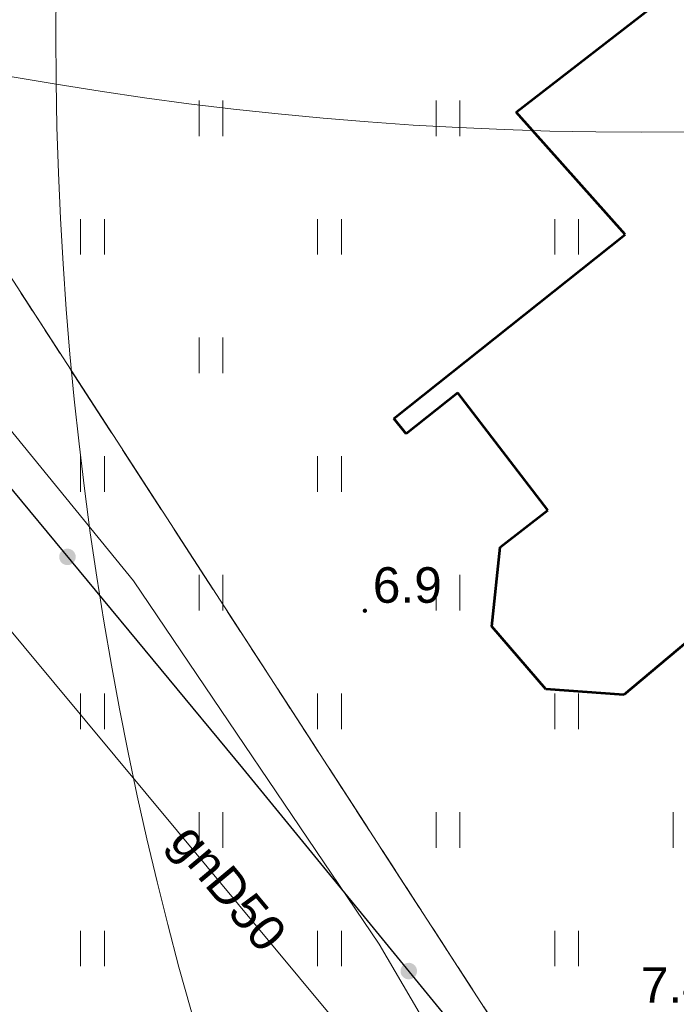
# Model space of a CAD drawing. Extents: x 5474185 to 5474933, y 5916077 to 5916824.
# Tile 145 of 256: x 5474605 to 5474619, y 5916216 to 5916237. Entities that reach past the tile are written whole.
import ezdxf
from ezdxf.enums import TextEntityAlignment as Align

# ---------------------------------------------------------------- set-up
doc = ezdxf.new("R2010")
doc.units = 0
doc.linetypes.add('PRZER1-1', pattern=[1, 0.5, -0.5])
doc.linetypes.add('PRZER3-1', pattern=[2, 1.5, -0.5])
for name, color, linetype, lineweight in [('GESBZO', 253, 'CONTINUOUS', 50), ('GESDZI', 253, 'CONTINUOUS', 18), ('GESKKL', 253, 'CONTINUOUS', 18), ('GESUZY', 253, 'CONTINUOUS', 18), ('GSLKOG', 253, 'CONTINUOUS', 35), ('GSPWPN', 253, 'CONTINUOUS', 13), ('GSPWPN_O', 253, 'CONTINUOUS', 13), ('GSSUTR', 254, 'CONTINUOUS', 18), ('GULGPR', 254, 'CONTINUOUS', 18), ('GULGPR_O', 254, 'CONTINUOUS', 18), ('GULWPR', 7, 'CONTINUOUS', 18), ('IS HP zasięg', 251, 'CONTINUOUS', 20)]:
    doc.layers.add(name, color=color, linetype=linetype, lineweight=lineweight)
doc.styles.add('Arial', font='arial.ttf')

msp = doc.modelspace()

# ---------------------------------------------------------------- hatches: boundary and pattern name
at = {"layer": 'GSLKOG'}
for points in [[(5474606.188751, 5916225.730756), (5474606.144208, 5916225.740899), (5474606.103806, 5916225.762225), (5474606.070301, 5916225.79328), (5474606.045976, 5916225.831949), (5474606.032488, 5916225.875597), (5474606.030756, 5916225.921249), (5474606.040899, 5916225.965792), (5474606.062225, 5916226.006194), (5474606.09328, 5916226.039699), (5474606.131949, 5916226.064024), (5474606.175597, 5916226.077512), (5474606.221249, 5916226.079244), (5474606.265792, 5916226.069101), (5474606.306194, 5916226.047775), (5474606.339699, 5916226.01672), (5474606.364024, 5916225.978051), (5474606.377512, 5916225.934403), (5474606.379244, 5916225.888751), (5474606.369101, 5916225.844208), (5474606.347775, 5916225.803806), (5474606.31672, 5916225.770301), (5474606.278051, 5916225.745976), (5474606.234403, 5916225.732488)], [(5474606.188751, 5916225.730756), (5474606.144208, 5916225.740899), (5474606.103806, 5916225.762225), (5474606.070301, 5916225.79328), (5474606.045976, 5916225.831949), (5474606.032488, 5916225.875597), (5474606.030756, 5916225.921249), (5474606.040899, 5916225.965792), (5474606.062225, 5916226.006194), (5474606.09328, 5916226.039699), (5474606.131949, 5916226.064024), (5474606.175597, 5916226.077512), (5474606.221249, 5916226.079244), (5474606.265792, 5916226.069101), (5474606.306194, 5916226.047775), (5474606.339699, 5916226.01672), (5474606.364024, 5916225.978051), (5474606.377512, 5916225.934403), (5474606.379244, 5916225.888751), (5474606.369101, 5916225.844208), (5474606.347775, 5916225.803806), (5474606.31672, 5916225.770301), (5474606.278051, 5916225.745976), (5474606.234403, 5916225.732488)], [(5474613.387764, 5916217.00085), (5474613.343279, 5916217.011246), (5474613.302999, 5916217.032801), (5474613.26967, 5916217.064046), (5474613.245565, 5916217.102852), (5474613.232324, 5916217.146576), (5474613.23085, 5916217.192236), (5474613.241246, 5916217.236721), (5474613.262801, 5916217.277001), (5474613.294046, 5916217.31033), (5474613.332852, 5916217.334435), (5474613.376576, 5916217.347676), (5474613.422236, 5916217.34915), (5474613.466721, 5916217.338754), (5474613.507001, 5916217.317199), (5474613.54033, 5916217.285954), (5474613.564435, 5916217.247148), (5474613.577676, 5916217.203424), (5474613.57915, 5916217.157764), (5474613.568754, 5916217.113279), (5474613.547199, 5916217.072999), (5474613.515954, 5916217.03967), (5474613.477148, 5916217.015565), (5474613.433424, 5916217.002324)], [(5474613.387764, 5916217.00085), (5474613.343279, 5916217.011246), (5474613.302999, 5916217.032801), (5474613.26967, 5916217.064046), (5474613.245565, 5916217.102852), (5474613.232324, 5916217.146576), (5474613.23085, 5916217.192236), (5474613.241246, 5916217.236721), (5474613.262801, 5916217.277001), (5474613.294046, 5916217.31033), (5474613.332852, 5916217.334435), (5474613.376576, 5916217.347676), (5474613.422236, 5916217.34915), (5474613.466721, 5916217.338754), (5474613.507001, 5916217.317199), (5474613.54033, 5916217.285954), (5474613.564435, 5916217.247148), (5474613.577676, 5916217.203424), (5474613.57915, 5916217.157764), (5474613.568754, 5916217.113279), (5474613.547199, 5916217.072999), (5474613.515954, 5916217.03967), (5474613.477148, 5916217.015565), (5474613.433424, 5916217.002324)]]:
    msp.add_hatch(color=256, dxfattribs=at).paths.add_polyline_path(points)
at = {"layer": 'GSPWPN'}
msp.add_hatch(color=256, dxfattribs=at).paths.add_polyline_path([(5474612.48, 5916224.725), (5474612.468353, 5916224.726533), (5474612.4575, 5916224.731029), (5474612.44818, 5916224.73818), (5474612.441029, 5916224.7475), (5474612.436533, 5916224.758353), (5474612.435, 5916224.77), (5474612.436533, 5916224.781647), (5474612.441029, 5916224.7925), (5474612.44818, 5916224.80182), (5474612.4575, 5916224.808971), (5474612.468353, 5916224.813467), (5474612.48, 5916224.815), (5474612.491647, 5916224.813467), (5474612.5025, 5916224.808971), (5474612.51182, 5916224.80182), (5474612.518971, 5916224.7925), (5474612.523467, 5916224.781647), (5474612.525, 5916224.77), (5474612.523467, 5916224.758353), (5474612.518971, 5916224.7475), (5474612.51182, 5916224.73818), (5474612.5025, 5916224.731029), (5474612.491647, 5916224.726533)])

# ---------------------------------------------------------------- linework, layer by layer
at = {"layer": 'GESBZO', "linetype": 'Continuous', "lineweight": 53}
for p, q in [((5474615.67, 5916235.28, 10.18), (5474622.45, 5916240.53, 10.18)), ((5474617.97, 5916232.7, 10.18), (5474615.67, 5916235.28, 10.18)), ((5474613.09, 5916228.82, 10.18), (5474617.97, 5916232.7, 10.18)), ((5474614.44, 5916229.36, 10.18), (5474613.35, 5916228.5, 10.18)), ((5474616.34, 5916226.89, 10.18), (5474614.44, 5916229.36, 10.18)), ((5474613.35, 5916228.5, 10.18), (5474613.09, 5916228.82, 10.18)), ((5474615.33, 5916226.11, 10.18), (5474616.34, 5916226.89, 10.18)), ((5474615.16, 5916224.44, 10.18), (5474615.33, 5916226.11, 10.18)), ((5474616.3, 5916223.12, 10.18), (5474615.16, 5916224.44, 10.18)), ((5474619.26, 5916224.1, 10.18), (5474617.94, 5916223, 10.18)), ((5474617.94, 5916223, 10.18), (5474616.3, 5916223.12, 10.18))]:
    msp.add_line(p, q, dxfattribs=at)
at = {"layer": 'GESDZI', "linetype": 'Continuous', "lineweight": 13}
for p, q in [((5474620.16, 5916208.45, 10.22), (5474596.52, 5916244.88, 10.22)), ((5474596.52, 5916244.88, 10.22), (5474620.16, 5916208.45, 10.22))]:
    msp.add_line(p, q, dxfattribs=at)
at = {"layer": 'GESKKL', "linetype": 'PRZER3-1', "lineweight": 13}
msp.add_line((5474620.16, 5916208.45, 10.06), (5474596.52, 5916244.88, 10.06), dxfattribs=at)
at = {"layer": 'GESUZY', "linetype": 'PRZER1-1', "lineweight": 13}
for p, q in [((5474620.16, 5916208.45, 10.08), (5474596.52, 5916244.88, 10.08)), ((5474596.52, 5916244.88, 10.08), (5474620.16, 5916208.45, 10.08))]:
    msp.add_line(p, q, dxfattribs=at)
at = {"layer": 'GSLKOG', "linetype": 'Continuous', "lineweight": 30}
for p, q in [((5474602.51, 5916230.36, 10.18), (5474609.9, 5916221.45, 10.18)), ((5474609.9, 5916221.45, 10.18), (5474616.91, 5916212.9, 10.18))]:
    msp.add_line(p, q, dxfattribs=at)
at = {"layer": 'GSSUTR', "elevation": 10.1, "flags": 128}
for points in [[(5474608.98334, 5916235.525783), (5474608.98334, 5916234.775783)], [(5474609.48334, 5916234.775783), (5474609.48334, 5916235.525783)], [(5474613.98334, 5916235.525783), (5474613.98334, 5916234.775783)], [(5474614.48334, 5916234.775783), (5474614.48334, 5916235.525783)], [(5474606.48334, 5916233.025783), (5474606.48334, 5916232.275783)], [(5474606.98334, 5916232.275783), (5474606.98334, 5916233.025783)], [(5474611.48334, 5916233.025783), (5474611.48334, 5916232.275783)], [(5474611.98334, 5916232.275783), (5474611.98334, 5916233.025783)], [(5474616.48334, 5916233.025783), (5474616.48334, 5916232.275783)], [(5474616.98334, 5916232.275783), (5474616.98334, 5916233.025783)], [(5474608.98334, 5916230.525783), (5474608.98334, 5916229.775783)], [(5474609.48334, 5916229.775783), (5474609.48334, 5916230.525783)], [(5474606.48334, 5916228.025783), (5474606.48334, 5916227.275783)], [(5474606.98334, 5916227.275783), (5474606.98334, 5916228.025783)], [(5474611.48334, 5916228.025783), (5474611.48334, 5916227.275783)], [(5474611.98334, 5916227.275783), (5474611.98334, 5916228.025783)], [(5474608.98334, 5916225.525783), (5474608.98334, 5916224.775783)], [(5474609.48334, 5916224.775783), (5474609.48334, 5916225.525783)], [(5474613.98334, 5916225.525783), (5474613.98334, 5916224.775783)], [(5474614.48334, 5916224.775783), (5474614.48334, 5916225.525783)], [(5474606.48334, 5916223.025783), (5474606.48334, 5916222.275783)], [(5474606.98334, 5916222.275783), (5474606.98334, 5916223.025783)], [(5474611.48334, 5916223.025783), (5474611.48334, 5916222.275783)], [(5474611.98334, 5916222.275783), (5474611.98334, 5916223.025783)], [(5474616.48334, 5916223.025783), (5474616.48334, 5916222.275783)], [(5474616.98334, 5916222.275783), (5474616.98334, 5916223.025783)], [(5474608.98334, 5916220.525783), (5474608.98334, 5916219.775783)], [(5474609.48334, 5916219.775783), (5474609.48334, 5916220.525783)], [(5474613.98334, 5916220.525783), (5474613.98334, 5916219.775783)], [(5474614.48334, 5916219.775783), (5474614.48334, 5916220.525783)], [(5474618.98334, 5916220.525783), (5474618.98334, 5916219.775783)], [(5474606.48334, 5916218.025783), (5474606.48334, 5916217.275783)], [(5474606.98334, 5916217.275783), (5474606.98334, 5916218.025783)], [(5474611.48334, 5916218.025783), (5474611.48334, 5916217.275783)], [(5474611.98334, 5916217.275783), (5474611.98334, 5916218.025783)], [(5474616.48334, 5916218.025783), (5474616.48334, 5916217.275783)], [(5474616.98334, 5916217.275783), (5474616.98334, 5916218.025783)]]:
    msp.add_lwpolyline(points, dxfattribs=at)
at = {"layer": 'GULGPR', "linetype": 'Continuous', "lineweight": 18, "elevation": 10.14, "flags": 128}
msp.add_lwpolyline([(5474589.11, 5916243.44), (5474615.62, 5916211.6)], dxfattribs=at)
at = {"layer": 'GULWPR', "linetype": 'Continuous', "lineweight": 13}
for p, q in [((5474600.68, 5916233.86, 10.14), (5474607.6, 5916225.4, 10.14)), ((5474607.6, 5916225.4, 10.14), (5474612.78, 5916217.74, 10.14)), ((5474612.78, 5916217.74, 10.14), (5474617.93, 5916208.97, 10.14))]:
    msp.add_line(p, q, dxfattribs=at)
at = {"layer": 'IS HP zasięg', "lineweight": 20, "ltscale": 0.7}
msp.add_circle((5474618.317819, 5916309.855134, 10.16), 75, dxfattribs=at)
at = {"layer": 'IS HP zasięg', "lineweight": 15, "ltscale": 0.7}
msp.add_circle((5474680.96, 5916236.9), 75, dxfattribs=at)
msp.add_circle((5474680.96, 5916236.9), 75, dxfattribs=at)

# ---------------------------------------------------------------- texts
at = {"layer": 'GSPWPN_O', "linetype": 'Continuous', "lineweight": 0, "style": 'Arial'}
for s, p in [('6.9', (5474612.646838, 5916224.937246, 10.8)), ('7.4', (5474618.302832, 5916216.506826, 10.8))]:
    msp.add_text(s, height=0.75, dxfattribs=at).set_placement(p)
at = {"layer": 'GULGPR_O', "linetype": 'Continuous', "lineweight": 0, "style": 'Arial'}
msp.add_text('gnD50', height=0.75, rotation=309.777978, dxfattribs=at).set_placement((5474609.318161, 5916218.702889, 10.8), align=Align.CENTER)

doc.saveas('drawing.dxf')
